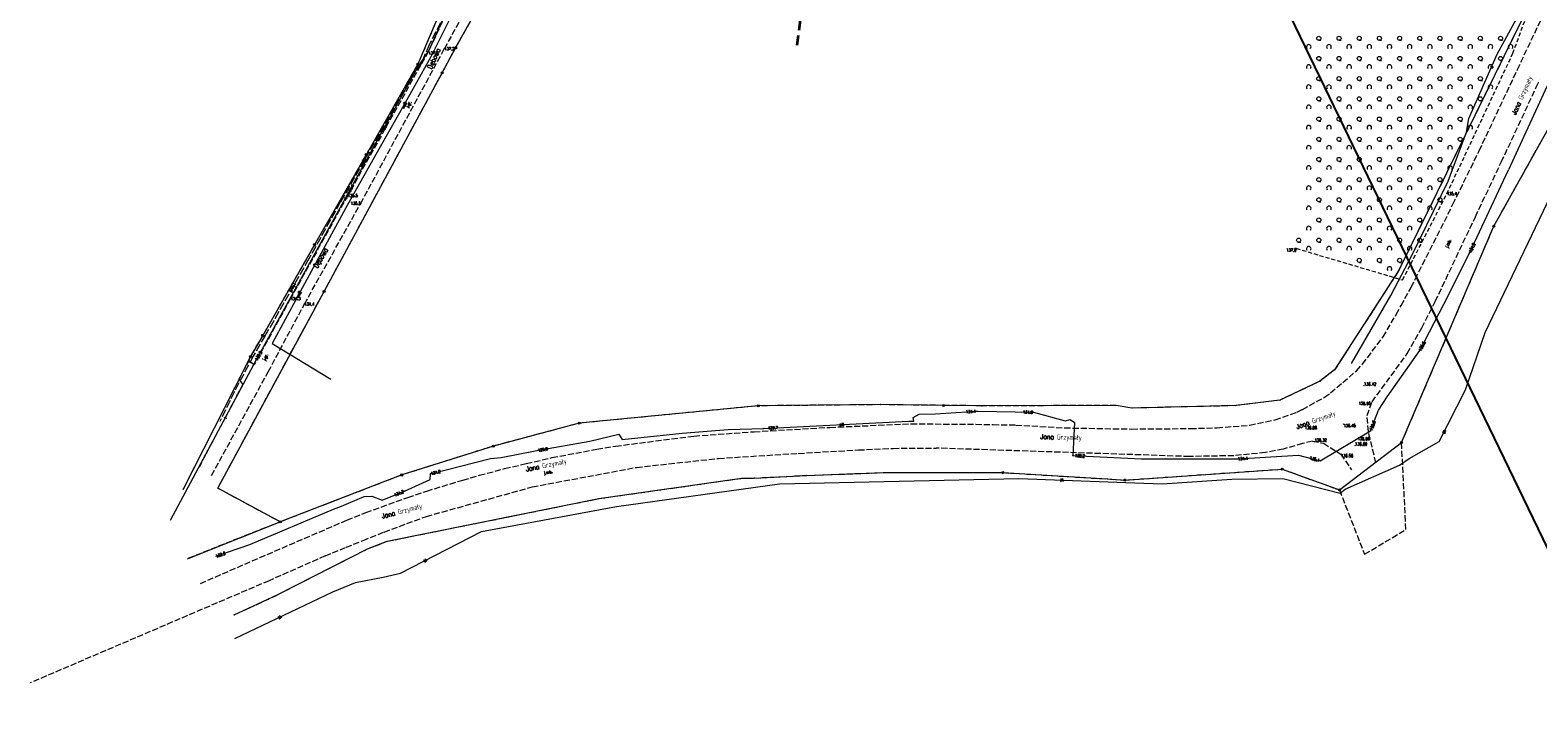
# Model space of a CAD drawing. Header units: metres. Extents: x 7471162 to 7473271, y 5962027 to 5964034.
# Tile 29 of 75: x 7471778 to 7472151, y 5963500 to 5963672. Entities that reach past the tile are written whole.
import ezdxf
from ezdxf.enums import TextEntityAlignment as Align

# ---------------------------------------------------------------- set-up
doc = ezdxf.new("R2010")
doc.units = ezdxf.units.M
doc.header["$MEASUREMENT"] = 0
for name, pattern in [('2_KTJZ01', [2, 1.5, -0.5]), ('2_PTTL', [1.5, 1, -0.5]), ('4_1', [0]), ('4_SUPE_01', [0]), ('4_SUPT_01', [0]), ('4_SUPT_P_01', [2.5, 2, -0.5]), ('4_SUPW_01', [0]), ('DASHED', [19.05, 12.7, -6.35]), ('GDE', [0]), ('GUK', [2, 1.5, -0.5])]:
    doc.linetypes.add(name, pattern=pattern)
doc.layers.get('0').update_dxf_attribs({"color": 250, "linetype": 'CONTINUOUS', "lineweight": 100})
doc.layers.get('Defpoints').update_dxf_attribs({"linetype": 'CONTINUOUS'})
for name, color, linetype, lineweight in [('01_wymiary', 7, 'CONTINUOUS', 0), ('1900723-kabel', 1, 'DASHED', 35), ('Dzialki', 7, 'GDE', 18), ('Kontury', 90, 'GUK', 18), ('KTJZ_E_T_0', 7, 'CONTINUOUS', 15), ('KTJZ_L_0', 7, '2_KTJZ01', 18), ('KTUL_E_T_0', 7, 'CONTINUOUS', 25), ('PTTL_L_3', 7, '2_PTTL', 18), ('Punkty', 7, 'CONTINUOUS', 18), ('RTPW_T_0', 7, 'CONTINUOUS', 15), ('RTPW_T_1', 7, 'CONTINUOUS', 15), ('SUPE_E_T_3', 1, 'CONTINUOUS', 15), ('SUPE_L_3', 1, '4_SUPE_01', 18), ('SUPP_E_T_6', 30, 'CONTINUOUS', 15), ('SUPP_L_6', 30, '4_SUPT_P_01', 18), ('SUPT_E_T_0', 30, 'CONTINUOUS', 15), ('SUPT_L_0', 30, '4_SUPT_01', 18), ('SUPW_E_T_0', 5, 'CONTINUOUS', 15), ('SUPW_L_0', 5, '4_SUPW_01', 18), ('SUTE_T_0', 1, 'CONTINUOUS', 18), ('SUTT_T_0', 30, 'CONTINUOUS', 18)]:
    doc.layers.add(name, color=color, linetype=linetype, lineweight=lineweight)
doc.styles.get("Standard").update_dxf_attribs({"font": 'Simplex.SHX', "width": 0.75})
doc.dimstyles.new('ISO-25', dxfattribs={"dimscale": 0.4, "dimtxt": 2.5, "dimasz": 2.5, "dimexe": 1.25, "dimexo": 0.625, "dimtad": 1, "dimzin": 1, "dimtxsty": 'Standard', "dimblk": 'OBLIQUE', "dimcen": 2.5, "dimadec": 0, "dimazin": 0, "dimtfac": 1, "dimtmove": 0, "dimatfit": 3, "dimfxl": 1, "dimarcsym": 0})

# ---------------------------------------------------------------- blocks, each defined once
blk = doc.blocks.new('GRT')
at = {"linetype": 'Continuous'}
blk.add_circle((0, 0), 0.25, dxfattribs=at)
blk = doc.blocks.new('GRO')
at = {"linetype": 'Continuous'}
blk.add_circle((0, 0), 0.045, dxfattribs=at)
blk = doc.blocks.new('2_PTTL02')
at = {"linetype": 'Continuous'}
blk.add_arc((0, 0.36), 0.571, 321.3178, 218.6822, dxfattribs=at)
blk = doc.blocks.new('2_PTTL05')
at = {"linetype": 'Continuous'}
blk.add_line((0, -0.5), (0.5, -0.5), dxfattribs=at)
blk.add_circle((0, 0), 0.5, dxfattribs=at)
blk = doc.blocks.new('2_RTPW01')
at = {"linetype": 'Continuous'}
blk.add_circle((0, 0), 0.045, dxfattribs=at)
blk = doc.blocks.new('2_RTPW02')
at = {"linetype": 'Continuous'}
blk.add_circle((0, 0), 0.045, dxfattribs=at)
blk = doc.blocks.new('4_SUPS01_05')
at = {"linetype": 'Continuous'}
blk.add_circle((0, 0), 0.0625, dxfattribs=at)
blk = doc.blocks.new('_Oblique')
at = {"color": 0, "linetype": 'ByBlock', "lineweight": -2, "transparency": 16777216}
blk.add_line((-0.5, -0.5), (0.5, 0.5), dxfattribs=at)
blk = doc.blocks.new('*D463')
at = {"layer": '01_wymiary', "color": 0, "lineweight": -2}
for p, q in [((7472011.43, 5963838.87), (7472010.34, 5963838.35)), ((7472886.13, 5962027.58), (7472010.79, 5963838.56)), ((7472886.78, 5962027.9), (7472885.68, 5962027.37))]:
    blk.add_line(p, q, dxfattribs=at)
at = {"layer": 'Defpoints', "color": 0, "lineweight": 15}
for p in [(7472010.79, 5963838.56), (7472011.65, 5963838.98), (7472887, 5962028)]:
    blk.add_point(p, dxfattribs=at)
at = {"layer": '01_wymiary', "color": 0, "lineweight": -2}
for p, rotation in [((7472010.79, 5963838.56), 115.7971028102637), ((7472886.13, 5962027.58), 295.7971028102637)]:
    blk.add_blockref('_Oblique', p, dxfattribs=dict(at, rotation=rotation))
at = {"layer": '01_wymiary', "color": 0, "insert": (7472449.22, 5962933.44), "char_height": 1, "attachment_point": 5, "rotation": 295.7971}
blk.add_mtext('2011,44', dxfattribs=at)

msp = doc.modelspace()

# ---------------------------------------------------------------- linework, layer by layer
at = {"layer": '1900723-kabel', "ltscale": 0.2}
msp.add_line((7471969.372, 5963681.643), (7471967.462, 5963667.202), dxfattribs=at)
at = {"layer": 'Dzialki'}
for p, q in [((7471886.7, 5963693.755), (7471873.7, 5963663.225)), ((7471883.04, 5963667.205), (7471890.83, 5963681.145)), ((7472150.55, 5963681.115), (7472116.61, 5963612.055)), ((7471879.71, 5963661.075), (7471883.04, 5963667.205)), ((7471850.44, 5963606.885), (7471879.71, 5963661.075)), ((7471873.7, 5963663.225), (7471860.86, 5963640.785)), ((7472140.21, 5963623.105), (7472158.89, 5963656.555)), ((7471860.86, 5963640.785), (7471848.11, 5963618.495)), ((7472117.33, 5963569.485), (7472140.21, 5963623.105)), ((7471848.11, 5963618.495), (7471835.25, 5963596.035)), ((7472116.61, 5963612.055), (7472100.76, 5963587.485)), ((7471824.1, 5963558.175), (7471850.44, 5963606.885)), ((7471835.25, 5963596.035), (7471832.22, 5963590.765)), ((7471832.22, 5963590.765), (7471828.25, 5963582.965)), ((7472100.76, 5963587.485), (7472097.12, 5963584.675)), ((7471828.25, 5963582.965), (7471815.45, 5963557.795)), ((7472097.12, 5963584.675), (7472087.19, 5963579.975)), ((7471958.01, 5963578.585), (7471913.63, 5963574.275)), ((7471988.3, 5963578.875), (7471958.01, 5963578.585)), ((7472003.88, 5963578.695), (7471988.3, 5963578.875)), ((7472013.37, 5963578.585), (7472003.88, 5963578.695)), ((7472046.62, 5963578.665), (7472013.37, 5963578.585)), ((7472050.56, 5963578.025), (7472046.62, 5963578.665)), ((7472076.27, 5963578.625), (7472050.56, 5963578.025)), ((7472087.19, 5963579.975), (7472076.27, 5963578.625)), ((7471913.63, 5963574.275), (7471892.38, 5963568.615)), ((7471892.38, 5963568.615), (7471869.68, 5963561.455)), ((7472101.95, 5963557.755), (7472117.33, 5963569.485)), ((7471869.68, 5963561.455), (7471839.62, 5963549.855)), ((7471918.53, 5963555.615), (7471953.87, 5963560.645)), ((7471953.87, 5963560.645), (7471957, 5963560.705)), ((7471957, 5963560.705), (7471969.94, 5963561.365)), ((7471969.94, 5963561.365), (7471988.94, 5963562.035)), ((7471988.94, 5963562.035), (7472018.57, 5963562.035)), ((7472018.57, 5963562.035), (7472044.5, 5963560.465)), ((7472044.5, 5963560.465), (7472048.8, 5963560.205)), ((7472048.8, 5963560.205), (7472087.75, 5963562.915)), ((7472087.75, 5963562.915), (7472101.95, 5963557.755)), ((7471839.62, 5963549.855), (7471824.1, 5963558.175)), ((7471866.09, 5963545.035), (7471918.53, 5963555.615)), ((7471829.44, 5963545.835), (7471839.62, 5963549.855)), ((7471816.62, 5963540.725), (7471829.44, 5963545.835)), ((7471861.39, 5963543.225), (7471866.09, 5963545.035)), ((7471838.86, 5963531.745), (7471861.39, 5963543.225)), ((7471828.19, 5963526.825), (7471838.86, 5963531.745))]:
    msp.add_line(p, q, dxfattribs=at)
at = {"layer": 'Kontury'}
for p, q in [((7471883.21, 5963685.565), (7471873.7, 5963663.225)), ((7471883.04, 5963667.205), (7471890.83, 5963681.145)), ((7472150.55, 5963681.115), (7472116.61, 5963612.055)), ((7471879.71, 5963661.075), (7471883.04, 5963667.205)), ((7471850.44, 5963606.885), (7471879.71, 5963661.075)), ((7471873.7, 5963663.225), (7471868.45, 5963654.055)), ((7472140.21, 5963623.105), (7472158.89, 5963656.555)), ((7471868.45, 5963654.055), (7471860.86, 5963640.785)), ((7471860.86, 5963640.785), (7471848.11, 5963618.495)), ((7472117.33, 5963569.485), (7472140.21, 5963623.105)), ((7471848.11, 5963618.495), (7471835.25, 5963596.035)), ((7472116.61, 5963612.055), (7472100.76, 5963587.485)), ((7471824.1, 5963558.175), (7471850.44, 5963606.885)), ((7471835.25, 5963596.035), (7471832.22, 5963590.765)), ((7471832.22, 5963590.765), (7471828.25, 5963582.965)), ((7472100.76, 5963587.485), (7472097.12, 5963584.675)), ((7471828.25, 5963582.965), (7471815.45, 5963557.795)), ((7472097.12, 5963584.675), (7472087.19, 5963579.975)), ((7471958.01, 5963578.585), (7471913.63, 5963574.275)), ((7471988.3, 5963578.875), (7471958.01, 5963578.585)), ((7472003.88, 5963578.695), (7471988.3, 5963578.875)), ((7472013.37, 5963578.585), (7472003.88, 5963578.695)), ((7472046.62, 5963578.665), (7472013.37, 5963578.585)), ((7472050.56, 5963578.025), (7472046.62, 5963578.665)), ((7472076.27, 5963578.625), (7472050.56, 5963578.025)), ((7472087.19, 5963579.975), (7472076.27, 5963578.625)), ((7471913.63, 5963574.275), (7471892.38, 5963568.615)), ((7471892.38, 5963568.615), (7471869.68, 5963561.455)), ((7472118.42, 5963547.975), (7472117.33, 5963569.485)), ((7471869.68, 5963561.455), (7471839.62, 5963549.855)), ((7471918.53, 5963555.615), (7471953.87, 5963560.645)), ((7471953.87, 5963560.645), (7471957, 5963560.705)), ((7471957, 5963560.705), (7471969.94, 5963561.365)), ((7471969.94, 5963561.365), (7471988.94, 5963562.035)), ((7471988.94, 5963562.035), (7472018.57, 5963562.035)), ((7472018.57, 5963562.035), (7472044.5, 5963560.465)), ((7472044.5, 5963560.465), (7472048.8, 5963560.205)), ((7472048.8, 5963560.205), (7472087.75, 5963562.915)), ((7472087.75, 5963562.915), (7472101.95, 5963557.755)), ((7471839.62, 5963549.855), (7471824.1, 5963558.175)), ((7471912.44, 5963554.385), (7471918.53, 5963555.615)), ((7472101.95, 5963557.755), (7472108.15, 5963541.815)), ((7471866.09, 5963545.035), (7471912.44, 5963554.385)), ((7471839.62, 5963549.855), (7471829.44, 5963545.835)), ((7471829.44, 5963545.835), (7471816.62, 5963540.725)), ((7471861.39, 5963543.225), (7471866.09, 5963545.035)), ((7472108.15, 5963541.815), (7472118.42, 5963547.975)), ((7471843.55, 5963534.135), (7471861.39, 5963543.225)), ((7471838.86, 5963531.745), (7471843.55, 5963534.135)), ((7471828.19, 5963526.825), (7471838.86, 5963531.745))]:
    msp.add_line(p, q, dxfattribs=at)
at = {"layer": 'KTJZ_L_0', "linetype": '2_KTJZ01'}
for p, q in [((7471888.19, 5963691.78), (7471876.282, 5963666.349)), ((7471880.262, 5963667.035), (7471892.86, 5963689.455)), ((7472146.032, 5963661.866), (7472157.941, 5963687.083)), ((7471876.282, 5963666.349), (7471856.305, 5963630.664)), ((7471859.52, 5963628.712), (7471880.262, 5963667.035)), ((7472136.552, 5963641.748), (7472146.032, 5963661.866)), ((7472142.032, 5963638.938), (7472150.701, 5963657.486)), ((7472150.701, 5963657.486), (7472151.571, 5963659.316)), ((7472130.073, 5963628.499), (7472136.552, 5963641.748)), ((7472135.622, 5963625.419), (7472142.032, 5963638.938)), ((7471856.305, 5963630.664), (7471842.134, 5963605.133)), ((7471845.589, 5963603.787), (7471859.52, 5963628.712)), ((7472120.719, 5963609.971), (7472130.073, 5963628.499)), ((7472125.693, 5963604.462), (7472135.622, 5963625.419)), ((7472117.225, 5963603.421), (7472119.684, 5963607.921)), ((7472119.684, 5963607.921), (7472120.719, 5963609.971)), ((7471842.134, 5963605.133), (7471833.143, 5963588.741)), ((7472122.343, 5963597.902), (7472125.693, 5963604.462)), ((7471836.618, 5963587.022), (7471845.589, 5963603.787)), ((7472112.754, 5963595.653), (7472116.034, 5963601.242)), ((7472116.034, 5963601.242), (7472117.225, 5963603.421)), ((7472118.754, 5963591.523), (7472122.343, 5963597.902)), ((7472107.685, 5963588.913), (7472112.754, 5963595.653)), ((7471829.41, 5963585.235), (7471831.83, 5963589.675)), ((7471833.143, 5963588.741), (7471831.83, 5963589.675)), ((7472110.034, 5963579.584), (7472118.754, 5963591.523)), ((7471822.605, 5963561.359), (7471836.618, 5963587.022)), ((7472099.755, 5963581.804), (7472106.16, 5963587.265)), ((7472106.16, 5963587.265), (7472107.685, 5963588.913)), ((7471830.355, 5963583.953), (7471819.489, 5963563.423)), ((7471830.355, 5963583.953), (7471829.41, 5963585.235)), ((7472098.24, 5963580.725), (7472099.755, 5963581.804)), ((7472092.786, 5963577.665), (7472098.24, 5963580.725)), ((7472108.805, 5963576.195), (7472110.034, 5963579.584)), ((7471975.737, 5963573.255), (7471995.835, 5963574.135)), ((7471995.835, 5963574.135), (7472011.874, 5963574.025)), ((7472079.727, 5963573.795), (7472086.047, 5963575.105)), ((7472086.047, 5963575.105), (7472091.36, 5963577.015)), ((7472091.36, 5963577.015), (7472092.786, 5963577.665)), ((7472109.114, 5963572.195), (7472108.805, 5963576.195)), ((7471922.662, 5963568.606), (7471942.07, 5963571.096)), ((7471942.07, 5963571.096), (7471956.989, 5963572.175)), ((7471956.989, 5963572.175), (7471975.737, 5963573.255)), ((7472011.874, 5963574.025), (7472016.153, 5963573.945)), ((7472016.153, 5963573.945), (7472021.783, 5963573.835)), ((7472021.783, 5963573.835), (7472033.862, 5963573.125)), ((7472033.862, 5963573.125), (7472045.87, 5963572.915)), ((7472045.87, 5963572.915), (7472050.51, 5963572.845)), ((7472050.51, 5963572.845), (7472065.009, 5963572.965)), ((7472065.009, 5963572.965), (7472071.608, 5963573.155)), ((7472071.608, 5963573.155), (7472079.727, 5963573.795)), ((7472111, 5963564.435), (7472109.114, 5963572.195)), ((7471906.883, 5963565.756), (7471918.002, 5963567.836)), ((7471918.002, 5963567.836), (7471922.662, 5963568.606)), ((7471948.119, 5963565.566), (7471967.918, 5963566.816)), ((7471967.918, 5963566.816), (7471982.806, 5963567.656)), ((7471982.806, 5963567.656), (7471991.395, 5963568.056)), ((7471991.395, 5963568.056), (7472002.034, 5963568.116)), ((7472064.799, 5963566.026), (7472002.034, 5963568.116)), ((7472083.647, 5963567.006), (7472075.768, 5963566.236)), ((7472088.036, 5963567.866), (7472083.647, 5963567.006)), ((7472092.836, 5963569.276), (7472088.036, 5963567.866)), ((7472095.256, 5963569.805), (7472092.836, 5963569.276)), ((7472095.256, 5963569.805), (7472097.986, 5963569.325)), ((7472097.986, 5963569.325), (7472102.32, 5963566.615)), ((7471888.935, 5963561.387), (7471895.174, 5963563.026)), ((7471895.174, 5963563.026), (7471900.574, 5963564.286)), ((7471900.574, 5963564.286), (7471906.883, 5963565.756)), ((7471901.984, 5963558.507), (7471927.851, 5963563.346)), ((7471927.851, 5963563.346), (7471948.119, 5963565.566)), ((7472075.768, 5963566.236), (7472064.799, 5963566.026)), ((7472102.32, 5963566.615), (7472104.92, 5963562.725)), ((7471875.886, 5963557.467), (7471884.835, 5963560.207)), ((7471884.835, 5963560.207), (7471888.935, 5963561.387)), ((7471860.827, 5963552.158), (7471871.237, 5963555.917)), ((7471871.237, 5963555.917), (7471875.886, 5963557.467)), ((7471875.796, 5963551.218), (7471901.984, 5963558.507)), ((7471856.128, 5963550.288), (7471860.827, 5963552.158)), ((7471834.54, 5963540.999), (7471856.128, 5963550.288)), ((7471865.347, 5963547.318), (7471875.796, 5963551.218)), ((7471855.898, 5963543.548), (7471860.097, 5963545.228)), ((7471860.097, 5963545.228), (7471865.347, 5963547.318)), ((7471819.811, 5963534.579), (7471834.54, 5963540.999)), ((7471850.708, 5963541.399), (7471836.83, 5963535.279)), ((7471850.708, 5963541.399), (7471855.898, 5963543.548)), ((7471836.83, 5963535.279), (7471777.655, 5963509.962))]:
    msp.add_line(p, q, dxfattribs=at)
at = {"layer": 'PTTL_L_3', "linetype": '2_PTTL'}
for p, q in [((7472144.901, 5963665.891), (7472155.831, 5963695.646)), ((7472128.559, 5963631.106), (7472144.901, 5963665.891)), ((7472117.581, 5963609.766), (7472128.559, 5963631.106)), ((7472091.285, 5963617.559), (7472117.581, 5963609.766))]:
    msp.add_line(p, q, dxfattribs=at)
at = {"layer": 'SUPE_L_3', "linetype": '4_SUPE_01'}
for p, q in [((7472153.411, 5963657.806), (7472143.822, 5963637.068)), ((7472134.243, 5963616.53), (7472143.822, 5963637.068)), ((7472127.813, 5963603.752), (7472134.243, 5963616.53)), ((7472121.823, 5963592.283), (7472127.813, 5963603.752)), ((7472113.774, 5963580.774), (7472121.823, 5963592.283)), ((7472111.584, 5963577.485), (7472113.774, 5963580.774)), ((7471959.338, 5963573.005), (7471995.275, 5963574.795)), ((7471995.275, 5963574.795), (7471996.535, 5963574.805)), ((7471996.355, 5963575.655), (7471997.885, 5963576.545)), ((7471996.535, 5963574.805), (7471996.355, 5963575.655)), ((7471997.885, 5963576.545), (7472001.885, 5963576.615)), ((7472001.885, 5963576.615), (7472012.164, 5963577.255)), ((7472012.164, 5963577.255), (7472017.103, 5963577.175)), ((7472017.103, 5963577.175), (7472026.192, 5963576.985)), ((7472026.192, 5963576.985), (7472034.042, 5963574.905)), ((7472034.042, 5963574.905), (7472035.261, 5963575.163)), ((7472035.261, 5963575.163), (7472036.331, 5963574.435)), ((7472036.331, 5963574.435), (7472035.931, 5963566.286)), ((7472109.654, 5963572.405), (7472111.584, 5963577.485)), ((7471916.272, 5963569.846), (7471923.482, 5963571.555)), ((7471923.482, 5963571.555), (7471924.322, 5963570.216)), ((7471924.322, 5963570.216), (7471939.16, 5963571.845)), ((7471939.16, 5963571.845), (7471950.509, 5963572.695)), ((7471950.509, 5963572.695), (7471959.338, 5963573.005)), ((7472097.186, 5963564.976), (7472109.654, 5963572.405)), ((7471894.304, 5963565.756), (7471903.174, 5963567.486)), ((7471903.174, 5963567.486), (7471916.272, 5963569.846)), ((7471876.826, 5963561.757), (7471891.665, 5963565.506)), ((7471891.665, 5963565.506), (7471894.304, 5963565.756)), ((7472035.931, 5963566.286), (7472052.91, 5963565.476)), ((7472052.91, 5963565.476), (7472064.789, 5963565.446)), ((7472064.789, 5963565.446), (7472076.787, 5963565.436)), ((7472076.787, 5963565.436), (7472091.84, 5963566.355)), ((7472091.84, 5963566.355), (7472097.186, 5963564.976)), ((7471870.337, 5963557.487), (7471876.696, 5963560.347)), ((7471876.696, 5963560.347), (7471876.826, 5963561.757)), ((7471854.788, 5963553.747), (7471860.368, 5963556.157)), ((7471860.368, 5963556.157), (7471862.307, 5963556.227)), ((7471862.307, 5963556.227), (7471864.827, 5963555.197)), ((7471864.827, 5963555.197), (7471870.337, 5963557.487)), ((7471832.04, 5963544.228), (7471852.758, 5963552.978)), ((7471852.758, 5963552.978), (7471854.788, 5963553.747)), ((7471823.661, 5963541.319), (7471832.04, 5963544.228))]:
    msp.add_line(p, q, dxfattribs=at)
at = {"layer": 'SUPP_L_6', "linetype": '4_SUPT_P_01'}
for p, q in [((7471879.266, 5963673.457), (7471876.951, 5963668.913)), ((7471876.502, 5963668.02), (7471874.565, 5963663.468)), ((7471876.727, 5963668.466), (7471876.502, 5963668.02)), ((7471876.951, 5963668.913), (7471876.727, 5963668.466)), ((7471872.722, 5963661.086), (7471861.484, 5963641.255)), ((7471874.565, 5963663.468), (7471872.722, 5963661.086)), ((7471860.455, 5963639.456), (7471854.477, 5963628.999)), ((7471861.484, 5963641.255), (7471860.455, 5963639.456)), ((7471854.477, 5963628.999), (7471846.659, 5963614.958)), ((7471846.659, 5963614.958), (7471837.987, 5963599.652)), ((7471836.384, 5963596.903), (7471836.103, 5963596.485)), ((7471837.987, 5963599.652), (7471836.384, 5963596.903)), ((7471835.88, 5963596.037), (7471832.876, 5963590.887)), ((7471836.103, 5963596.485), (7471835.88, 5963596.037)), ((7471832.876, 5963590.887), (7471828.254, 5963582.128)), ((7471828.254, 5963582.128), (7471824.669, 5963574.701))]:
    msp.add_line(p, q, dxfattribs=at)
at = {"layer": 'SUPT_L_0', "linetype": '4_SUPT_01'}
for p, q in [((7472141.042, 5963665.685), (7472157.811, 5963696.462)), ((7471878.567, 5963671.256), (7471880.627, 5963675.825)), ((7471876.357, 5963666.336), (7471878.567, 5963671.256)), ((7471873.557, 5963662.317), (7471876.357, 5963666.336)), ((7472134.033, 5963649.757), (7472141.042, 5963665.685)), ((7471864.858, 5963646.548), (7471873.557, 5963662.317)), ((7472133.453, 5963646.387), (7472134.033, 5963649.757)), ((7471862.428, 5963642.149), (7471864.858, 5963646.548)), ((7472128.853, 5963634.199), (7472133.453, 5963646.387)), ((7471833.64, 5963589.924), (7471862.428, 5963642.149)), ((7472120.024, 5963616.14), (7472128.853, 5963634.199)), ((7472138.042, 5963596.722), (7472157.261, 5963636.828)), ((7472114.694, 5963605.942), (7472120.024, 5963616.14)), ((7472104.945, 5963589.103), (7472114.694, 5963605.942)), ((7472133.152, 5963582.584), (7472138.042, 5963596.722)), ((7471812.422, 5963550.228), (7471833.64, 5963589.924)), ((7472126.663, 5963569.735), (7472133.152, 5963582.584)), ((7472119.244, 5963565.576), (7472126.663, 5963569.735)), ((7472103.325, 5963557.937), (7472116.784, 5963563.856)), ((7472116.784, 5963563.856), (7472119.244, 5963565.576)), ((7471922.922, 5963553.667), (7471963.228, 5963559.277)), ((7471963.228, 5963559.277), (7472022.502, 5963560.626)), ((7472022.502, 5963560.626), (7472051.29, 5963559.497)), ((7472051.29, 5963559.497), (7472058.049, 5963559.227)), ((7472058.049, 5963559.227), (7472075.298, 5963560.426)), ((7472075.298, 5963560.426), (7472087.936, 5963560.556)), ((7472087.936, 5963560.556), (7472102.16, 5963556.965)), ((7472102.16, 5963556.965), (7472103.325, 5963557.937)), ((7471889.415, 5963547.448), (7471922.922, 5963553.667)), ((7471869.367, 5963537.169), (7471889.415, 5963547.448)), ((7471865.097, 5963536.129), (7471869.367, 5963537.169)), ((7471852.658, 5963532.49), (7471858.198, 5963534.799)), ((7471858.198, 5963534.799), (7471865.097, 5963536.129)), ((7471828.32, 5963520.951), (7471852.658, 5963532.49))]:
    msp.add_line(p, q, dxfattribs=at)
at = {"layer": 'SUPW_L_0', "linetype": '4_SUPW_01'}
for p, q in [((7471882.226, 5963675.77), (7471876.923, 5963665.04)), ((7471876.923, 5963665.04), (7471870.579, 5963653.609)), ((7471870.579, 5963653.609), (7471864.342, 5963642.735)), ((7471864.342, 5963642.735), (7471856.274, 5963628.333)), ((7471856.274, 5963628.333), (7471847.225, 5963611.881)), ((7471847.225, 5963611.881), (7471837.632, 5963594.019)), ((7471837.632, 5963594.019), (7471852.157, 5963585.163))]:
    msp.add_line(p, q, dxfattribs=at)
at = {"layer": 'SUPW_L_0', "linetype": '4_1'}
for p, q in [((7471882.226, 5963675.77), (7471876.923, 5963665.04)), ((7471876.923, 5963665.04), (7471870.579, 5963653.609)), ((7471870.579, 5963653.609), (7471864.342, 5963642.735)), ((7471864.342, 5963642.735), (7471856.274, 5963628.333)), ((7471856.274, 5963628.333), (7471847.225, 5963611.881)), ((7471847.225, 5963611.881), (7471837.632, 5963594.019)), ((7471837.632, 5963594.019), (7471852.157, 5963585.163))]:
    msp.add_line(p, q, dxfattribs=at)

# ---------------------------------------------------------------- block references
at = {"layer": 'PTTL_L_3'}
for name, p in [('2_PTTL02', (7472094.347, 5963667.113)), ('2_PTTL05', (7472096.847, 5963669.613)), ('2_PTTL02', (7472099.347, 5963667.113)), ('2_PTTL05', (7472101.847, 5963669.613)), ('2_PTTL02', (7472104.347, 5963667.113)), ('2_PTTL05', (7472106.847, 5963669.613)), ('2_PTTL02', (7472109.347, 5963667.113)), ('2_PTTL05', (7472111.847, 5963669.613)), ('2_PTTL02', (7472114.347, 5963667.113)), ('2_PTTL05', (7472116.847, 5963669.613)), ('2_PTTL02', (7472119.347, 5963667.113)), ('2_PTTL05', (7472121.847, 5963669.613)), ('2_PTTL02', (7472124.347, 5963667.113)), ('2_PTTL05', (7472126.847, 5963669.613)), ('2_PTTL02', (7472129.347, 5963667.113)), ('2_PTTL05', (7472131.847, 5963669.613)), ('2_PTTL02', (7472134.347, 5963667.113)), ('2_PTTL05', (7472136.847, 5963669.613)), ('2_PTTL02', (7472139.347, 5963667.113)), ('2_PTTL05', (7472141.847, 5963669.613)), ('2_PTTL02', (7472144.347, 5963667.113)), ('2_PTTL05', (7472096.847, 5963664.613)), ('2_PTTL05', (7472101.847, 5963664.613)), ('2_PTTL05', (7472106.847, 5963664.613)), ('2_PTTL05', (7472111.847, 5963664.613)), ('2_PTTL05', (7472116.847, 5963664.613)), ('2_PTTL05', (7472121.847, 5963664.613)), ('2_PTTL05', (7472126.847, 5963664.613)), ('2_PTTL05', (7472131.847, 5963664.613)), ('2_PTTL05', (7472136.847, 5963664.613)), ('2_PTTL05', (7472141.847, 5963664.613)), ('2_PTTL02', (7472094.347, 5963662.113)), ('2_PTTL05', (7472096.847, 5963659.613)), ('2_PTTL02', (7472099.347, 5963662.113)), ('2_PTTL05', (7472101.847, 5963659.613)), ('2_PTTL02', (7472104.347, 5963662.113)), ('2_PTTL05', (7472106.847, 5963659.613)), ('2_PTTL02', (7472109.347, 5963662.113)), ('2_PTTL05', (7472111.847, 5963659.613)), ('2_PTTL02', (7472114.347, 5963662.113)), ('2_PTTL05', (7472116.847, 5963659.613)), ('2_PTTL02', (7472119.347, 5963662.113)), ('2_PTTL05', (7472121.847, 5963659.613)), ('2_PTTL02', (7472124.347, 5963662.113)), ('2_PTTL05', (7472126.847, 5963659.613)), ('2_PTTL02', (7472129.347, 5963662.113)), ('2_PTTL05', (7472131.847, 5963659.613)), ('2_PTTL02', (7472134.347, 5963662.113)), ('2_PTTL05', (7472136.847, 5963659.613)), ('2_PTTL02', (7472139.347, 5963662.113)), ('2_PTTL02', (7472094.347, 5963657.113)), ('2_PTTL02', (7472099.347, 5963657.113)), ('2_PTTL02', (7472104.347, 5963657.113)), ('2_PTTL02', (7472109.347, 5963657.113)), ('2_PTTL02', (7472114.347, 5963657.113)), ('2_PTTL02', (7472119.347, 5963657.113)), ('2_PTTL02', (7472124.347, 5963657.113)), ('2_PTTL02', (7472129.347, 5963657.113)), ('2_PTTL02', (7472134.347, 5963657.113)), ('2_PTTL02', (7472139.347, 5963657.113)), ('2_PTTL02', (7472094.347, 5963652.113)), ('2_PTTL05', (7472096.847, 5963654.613)), ('2_PTTL02', (7472099.347, 5963652.113)), ('2_PTTL05', (7472101.847, 5963654.613)), ('2_PTTL02', (7472104.347, 5963652.113)), ('2_PTTL05', (7472106.847, 5963654.613)), ('2_PTTL02', (7472109.347, 5963652.113)), ('2_PTTL05', (7472111.847, 5963654.613)), ('2_PTTL02', (7472114.347, 5963652.113)), ('2_PTTL05', (7472116.847, 5963654.613)), ('2_PTTL02', (7472119.347, 5963652.113)), ('2_PTTL05', (7472121.847, 5963654.613)), ('2_PTTL02', (7472124.347, 5963652.113)), ('2_PTTL05', (7472126.847, 5963654.613)), ('2_PTTL02', (7472129.347, 5963652.113)), ('2_PTTL05', (7472131.847, 5963654.613)), ('2_PTTL02', (7472134.347, 5963652.113)), ('2_PTTL05', (7472136.847, 5963654.613)), ('2_PTTL05', (7472096.847, 5963649.613)), ('2_PTTL05', (7472101.847, 5963649.613)), ('2_PTTL05', (7472106.847, 5963649.613)), ('2_PTTL05', (7472111.847, 5963649.613)), ('2_PTTL05', (7472116.847, 5963649.613)), ('2_PTTL05', (7472121.847, 5963649.613)), ('2_PTTL05', (7472126.847, 5963649.613)), ('2_PTTL05', (7472131.847, 5963649.613)), ('2_PTTL02', (7472094.347, 5963647.113)), ('2_PTTL05', (7472096.847, 5963644.613)), ('2_PTTL02', (7472099.347, 5963647.113)), ('2_PTTL05', (7472101.847, 5963644.613)), ('2_PTTL02', (7472104.347, 5963647.113)), ('2_PTTL05', (7472106.847, 5963644.613)), ('2_PTTL02', (7472109.347, 5963647.113)), ('2_PTTL05', (7472111.847, 5963644.613)), ('2_PTTL02', (7472114.347, 5963647.113)), ('2_PTTL05', (7472116.847, 5963644.613)), ('2_PTTL02', (7472119.347, 5963647.113)), ('2_PTTL05', (7472121.847, 5963644.613)), ('2_PTTL02', (7472124.347, 5963647.113)), ('2_PTTL05', (7472126.847, 5963644.613)), ('2_PTTL02', (7472129.347, 5963647.113)), ('2_PTTL05', (7472131.847, 5963644.613)), ('2_PTTL02', (7472134.347, 5963647.113)), ('2_PTTL02', (7472094.347, 5963642.113)), ('2_PTTL02', (7472099.347, 5963642.113)), ('2_PTTL02', (7472104.347, 5963642.113)), ('2_PTTL02', (7472109.347, 5963642.113)), ('2_PTTL02', (7472114.347, 5963642.113)), ('2_PTTL02', (7472119.347, 5963642.113)), ('2_PTTL02', (7472124.347, 5963642.113)), ('2_PTTL02', (7472129.347, 5963642.113)), ('2_PTTL02', (7472094.347, 5963637.113)), ('2_PTTL05', (7472096.847, 5963639.613)), ('2_PTTL02', (7472099.347, 5963637.113)), ('2_PTTL05', (7472101.847, 5963639.613)), ('2_PTTL02', (7472104.347, 5963637.113)), ('2_PTTL05', (7472106.847, 5963639.613)), ('2_PTTL02', (7472109.347, 5963637.113)), ('2_PTTL05', (7472111.847, 5963639.613)), ('2_PTTL02', (7472114.347, 5963637.113)), ('2_PTTL05', (7472116.847, 5963639.613)), ('2_PTTL02', (7472119.347, 5963637.113)), ('2_PTTL05', (7472121.847, 5963639.613)), ('2_PTTL02', (7472124.347, 5963637.113)), ('2_PTTL05', (7472126.847, 5963639.613)), ('2_PTTL02', (7472129.347, 5963637.113)), ('2_PTTL05', (7472096.847, 5963634.613)), ('2_PTTL05', (7472101.847, 5963634.613)), ('2_PTTL05', (7472106.847, 5963634.613)), ('2_PTTL05', (7472111.847, 5963634.613)), ('2_PTTL05', (7472116.847, 5963634.613)), ('2_PTTL05', (7472121.847, 5963634.613)), ('2_PTTL05', (7472126.847, 5963634.613)), ('2_PTTL02', (7472094.347, 5963632.113)), ('2_PTTL02', (7472099.347, 5963632.113)), ('2_PTTL02', (7472104.347, 5963632.113)), ('2_PTTL02', (7472109.347, 5963632.113)), ('2_PTTL02', (7472114.347, 5963632.113)), ('2_PTTL02', (7472119.347, 5963632.113)), ('2_PTTL02', (7472124.347, 5963632.113)), ('2_PTTL02', (7472094.347, 5963627.113)), ('2_PTTL05', (7472096.847, 5963629.613)), ('2_PTTL02', (7472099.347, 5963627.113)), ('2_PTTL05', (7472101.847, 5963629.613)), ('2_PTTL02', (7472104.347, 5963627.113)), ('2_PTTL05', (7472106.847, 5963629.613)), ('2_PTTL02', (7472109.347, 5963627.113)), ('2_PTTL05', (7472111.847, 5963629.613)), ('2_PTTL02', (7472114.347, 5963627.113)), ('2_PTTL05', (7472116.847, 5963629.613)), ('2_PTTL02', (7472119.347, 5963627.113)), ('2_PTTL05', (7472121.847, 5963629.613)), ('2_PTTL02', (7472124.347, 5963627.113)), ('2_PTTL05', (7472126.847, 5963629.613)), ('2_PTTL02', (7472094.347, 5963622.113)), ('2_PTTL05', (7472096.847, 5963624.613)), ('2_PTTL02', (7472099.347, 5963622.113)), ('2_PTTL05', (7472101.847, 5963624.613)), ('2_PTTL02', (7472104.347, 5963622.113)), ('2_PTTL05', (7472106.847, 5963624.613)), ('2_PTTL02', (7472109.347, 5963622.113)), ('2_PTTL05', (7472111.847, 5963624.613)), ('2_PTTL02', (7472114.347, 5963622.113)), ('2_PTTL05', (7472116.847, 5963624.613)), ('2_PTTL02', (7472119.347, 5963622.113)), ('2_PTTL05', (7472121.847, 5963624.613)), ('2_PTTL05', (7472091.847, 5963619.613)), ('2_PTTL05', (7472096.847, 5963619.613)), ('2_PTTL05', (7472101.847, 5963619.613)), ('2_PTTL05', (7472106.847, 5963619.613)), ('2_PTTL05', (7472111.847, 5963619.613)), ('2_PTTL05', (7472116.847, 5963619.613)), ('2_PTTL05', (7472121.847, 5963619.613)), ('2_PTTL02', (7472094.347, 5963617.113)), ('2_PTTL02', (7472099.347, 5963617.113)), ('2_PTTL02', (7472104.347, 5963617.113)), ('2_PTTL02', (7472109.347, 5963617.113)), ('2_PTTL02', (7472114.347, 5963617.113)), ('2_PTTL02', (7472119.347, 5963617.113)), ('2_PTTL05', (7472106.847, 5963614.613)), ('2_PTTL05', (7472111.847, 5963614.613)), ('2_PTTL02', (7472114.347, 5963612.113)), ('2_PTTL05', (7472116.847, 5963614.613))]:
    msp.add_blockref(name, p, dxfattribs=at)
at = {"layer": 'Punkty'}
for name, p in [('GRT', (7471883.04, 5963667.205)), ('GRT', (7471873.7, 5963663.225)), ('GRT', (7471879.71, 5963661.075)), ('GRT', (7471860.86, 5963640.785)), ('GRT', (7472140.21, 5963623.105)), ('GRT', (7471848.11, 5963618.495)), ('GRO', (7472116.61, 5963612.055)), ('GRT', (7471850.44, 5963606.885)), ('GRT', (7471835.25, 5963596.035)), ('GRT', (7471832.22, 5963590.765)), ('GRO', (7472100.76, 5963587.485)), ('GRO', (7471828.25, 5963582.965)), ('GRO', (7472097.12, 5963584.675)), ('GRT', (7471958.01, 5963578.585)), ('GRO', (7471988.3, 5963578.875)), ('GRT', (7472003.88, 5963578.695)), ('GRO', (7472013.37, 5963578.585)), ('GRO', (7472046.62, 5963578.665)), ('GRO', (7472050.56, 5963578.025)), ('GRO', (7472076.27, 5963578.625)), ('GRO', (7472087.19, 5963579.975)), ('GRT', (7471913.63, 5963574.275)), ('GRT', (7471892.38, 5963568.615)), ('GRT', (7472117.33, 5963569.485)), ('GRT', (7472087.75, 5963562.915)), ('GRT', (7471869.68, 5963561.455)), ('GRO', (7471953.87, 5963560.645)), ('GRO', (7471957, 5963560.705)), ('GRO', (7471969.94, 5963561.365)), ('GRO', (7471988.94, 5963562.035)), ('GRT', (7472018.57, 5963562.035)), ('GRO', (7472044.5, 5963560.465)), ('GRT', (7472048.8, 5963560.205)), ('GRO', (7471918.53, 5963555.615)), ('GRT', (7472101.95, 5963557.755)), ('GRT', (7471839.62, 5963549.855)), ('GRO', (7471829.44, 5963545.835)), ('GRO', (7471866.09, 5963545.035)), ('GRO', (7471861.39, 5963543.225)), ('GRO', (7471838.86, 5963531.745)), ('GRO', (7471828.19, 5963526.825))]:
    msp.add_blockref(name, p, dxfattribs=at)
at = {"layer": 'RTPW_T_0'}
for p in [(7471876.28, 5963666.345), (7471880.26, 5963667.035), (7471856.31, 5963630.665), (7472128.56, 5963631.105), (7471859.52, 5963628.715), (7472091.29, 5963617.555), (7471842.13, 5963605.135), (7471845.59, 5963603.785)]:
    msp.add_blockref('2_RTPW01', p, dxfattribs=at)
at = {"layer": 'RTPW_T_1', "rotation": 269.9999974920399}
for p in [(7472108.02, 5963583.615), (7472109.68, 5963578.795), (7472093.35, 5963573.525), (7472102.94, 5963574.045), (7472095.77, 5963569.715)]:
    msp.add_blockref('2_RTPW02', p, dxfattribs=at)
at = {"layer": 'RTPW_T_1'}
for p in [(7472109.45, 5963570.805), (7472105.81, 5963568.755), (7472102.32, 5963566.615)]:
    msp.add_blockref('2_RTPW02', p, dxfattribs=at)
at = {"layer": 'SUTE_T_0'}
for p in [(7472134.243, 5963616.53), (7472121.823, 5963592.283), (7472012.164, 5963577.255), (7472026.192, 5963576.985), (7471959.338, 5963573.005), (7472109.654, 5963572.405), (7471903.174, 5963567.486), (7472035.931, 5963566.286), (7472076.787, 5963565.436), (7472097.186, 5963564.976), (7471876.826, 5963561.757), (7471870.337, 5963557.487)]:
    msp.add_blockref('4_SUPS01_05', p, dxfattribs=at)
at = {"layer": 'SUTT_T_0'}
for p in [(7471864.858, 5963646.548), (7471856.36, 5963631.14), (7471833.64, 5963589.924)]:
    msp.add_blockref('4_SUPS01_05', p, dxfattribs=at)

# ---------------------------------------------------------------- texts
at = {"layer": 'KTJZ_E_T_0', "width": 0.7}
for s, rotation, p in [('j.gr.', 60.15409, (7471871.491, 5963653.251)), ('j.gr.', 61.0203, (7471836.01, 5963590.607)), ('j.mb.', 9.68878, (7471905.99, 5963562.025))]:
    msp.add_text(s, height=0.75, rotation=rotation, dxfattribs=at).set_placement(p, align=Align.MIDDLE)
msp.add_text('j.mb.', height=0.75, rotation=64.76718, dxfattribs=at).set_placement((7472129.228, 5963618.647), align=Align.CENTER)
at = {"layer": 'KTUL_E_T_0', "width": 0.7}
for s, rotation, p in [('Dębowa', 65.36668, (7471877.793, 5963664.532)), ('Jana Grzymały', 65.48369, (7472147.331, 5963655.381)), ('Dębowa', 59.40887, (7471849.76, 5963615.16)), ('Jana Grzymały', 19.43204, (7472096.191, 5963574.913)), ('Jana Grzymały', 358.40705, (7472032.998, 5963570.643)), ('Jana Grzymały', 11.30994, (7471905.526, 5963563.718)), ('Jana Grzymały', 14.70719, (7471869.766, 5963552.361))]:
    msp.add_text(s, height=1.25, rotation=rotation, dxfattribs=at).set_placement(p, align=Align.MIDDLE)
at = {"layer": 'RTPW_T_0', "width": 0.7}
msp.add_text('137.0', height=0.75, dxfattribs=at).set_placement((7471876.28, 5963666.345), align=Align.TOP_LEFT)
for s, p in [('137.2', (7471880.26, 5963667.035)), ('135.5', (7471856.31, 5963630.665)), ('135.4', (7472128.56, 5963631.105)), ('134.3', (7471842.13, 5963605.135)), ('134.4', (7471845.59, 5963603.785))]:
    msp.add_text(s, height=0.75, dxfattribs=at).set_placement(p, align=Align.MIDDLE_LEFT)
msp.add_text('135.5', height=0.75, dxfattribs=at).set_placement((7471859.52, 5963628.715), align=Align.MIDDLE_RIGHT)
msp.add_text('137.0', height=0.75, dxfattribs=at).set_placement((7472091.29, 5963617.555), align=Align.TOP_RIGHT)
at = {"layer": 'RTPW_T_1', "width": 0.7}
for s, rotation, p in [('136.42', 0.04471, (7472108.02, 5963583.615)), ('136.32', 359.95856, (7472095.77, 5963569.715))]:
    msp.add_text(s, height=0.75, rotation=rotation, dxfattribs=at).set_placement(p)
msp.add_text('136.65', height=0.75, rotation=359.92045, dxfattribs=at).set_placement((7472109.68, 5963578.795), align=Align.RIGHT)
for s, rotation, p in [('136.08', 359.79942, (7472093.35, 5963573.525)), ('136.45', 0.52307, (7472102.94, 5963574.045))]:
    msp.add_text(s, height=0.75, rotation=rotation, dxfattribs=at).set_placement(p, align=Align.TOP_LEFT)
msp.add_text('136.68', height=0.75, dxfattribs=at).set_placement((7472109.45, 5963570.805), align=Align.TOP_RIGHT)
msp.add_text('136.60', height=0.75, dxfattribs=at).set_placement((7472105.81, 5963568.755))
msp.add_text('136.56', height=0.75, dxfattribs=at).set_placement((7472102.32, 5963566.615), align=Align.TOP_LEFT)
at = {"layer": 'SUPE_E_T_3', "width": 0.7}
msp.add_text('eN', height=0.75, rotation=2.85116, dxfattribs=at).set_placement((7471978.623, 5963573.966), align=Align.MIDDLE)
at = {"layer": 'SUPP_E_T_6', "width": 0.7}
for rotation, p in [(60.24261, (7471860.107, 5963638.846)), (60.46569, (7471842.666, 5963607.91))]:
    msp.add_text('proj.t', height=0.75, rotation=rotation, dxfattribs=at).set_placement(p, align=Align.MIDDLE)
at = {"layer": 'SUPT_E_T_0', "width": 0.7}
for s, rotation, p in [('t', 66.24752, (7472139.695, 5963662.624)), ('t', 65.85656, (7471855.776, 5963630.08)), ('t', 61.87462, (7471826.009, 5963575.648)), ('tA', 63.20279, (7472127.904, 5963572.193)), ('tA', 357.7523, (7472033.171, 5963560.208)), ('tA', 27.62996, (7471875.513, 5963540.32)), ('tA', 25.10282, (7471839.458, 5963526.231))]:
    msp.add_text(s, height=0.75, rotation=rotation, dxfattribs=at).set_placement(p, align=Align.MIDDLE)
at = {"layer": 'SUPW_E_T_0', "width": 0.7}
for rotation, p in [(60.54508, (7471870.254, 5963653.043)), (58.58487, (7471844.177, 5963606.205))]:
    msp.add_text('woD', height=0.75, rotation=rotation, dxfattribs=at).set_placement(p, align=Align.MIDDLE)
at = {"layer": 'SUTE_T_0', "width": 0.7}
for s, rotation, p in [('134.9', 64.99533, (7472134.285, 5963616.62)), ('135.5', 62.425, (7472121.823, 5963592.283)), ('135.6', 69.19716, (7472109.702, 5963572.531)), ('129.7', 2.85127, (7471960.402, 5963573.058)), ('129.9', 10.21243, (7471903.435, 5963567.533)), ('132.2', 357.26888, (7472036.393, 5963566.264)), ('134.4', 3.96464, (7472076.787, 5963565.436)), ('131.2', 14.18151, (7471876.915, 5963561.779)), ('132.0', 19.14982, (7471823.661, 5963541.319))]:
    msp.add_text(s, height=0.75, rotation=rotation, dxfattribs=at).set_placement(p, align=Align.MIDDLE_LEFT)
for s, rotation, p in [('131.1', 3.56245, (7472011.879, 5963577.237)), ('131.9', 358.80257, (7472026.013, 5963576.989)), ('135.1', 343.95376, (7472096.963, 5963565.04)), ('131.2', 22.56816, (7471870.173, 5963557.419))]:
    msp.add_text(s, height=0.75, rotation=rotation, dxfattribs=at).set_placement(p, align=Align.MIDDLE_RIGHT)
at = {"layer": 'SUTT_T_0', "width": 0.7}
for s, rotation, p in [('135.1', 61.13854, (7471864.858, 5963646.548)), ('134.4', 60.5815, (7471856.36, 5963631.14)), ('132.9', 60.62603, (7471833.64, 5963589.924))]:
    msp.add_text(s, height=0.75, rotation=rotation, dxfattribs=at).set_placement(p, align=Align.MIDDLE_LEFT)

# ---------------------------------------------------------------- dimensions: what is measured, and where the dimension line sits
at = {"layer": '01_wymiary'}
dim = msp.add_aligned_dim(p1=(7472887.002, 5962028.005), p2=(7472011.654, 5963838.984), distance=0.965, dimstyle='ISO-25', dxfattribs=at)
dim.commit()
dim.dimension.update_dxf_attribs({"geometry": '*D463', "text_midpoint": (7472449.22, 5962933.442)})

doc.saveas('drawing.dxf')
